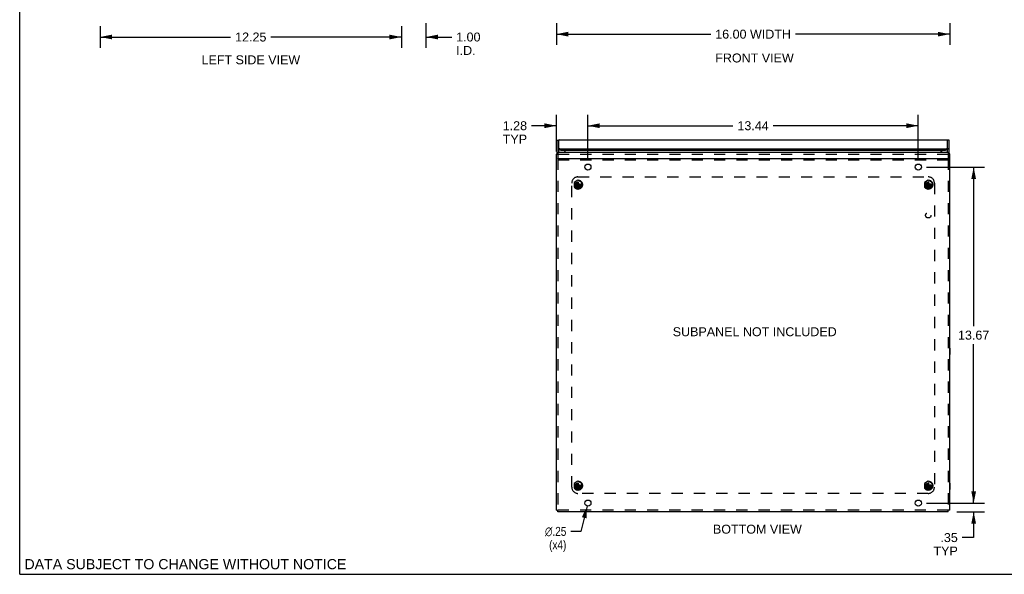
# Model space of a CAD drawing. Header units: inches. Extents: x 0 to 82.5, y 0 to 53.4.
# Tile 1 of 128: x 0 to 40, y 0 to 22.6. Entities that reach past the tile are written whole.
import ezdxf

# ---------------------------------------------------------------- set-up
doc = ezdxf.new("R2010")
doc.units = ezdxf.units.IN
doc.header["$LTSCALE"] = 4.538835
doc.header["$MEASUREMENT"] = 0
doc.linetypes.add('HIDDEN', pattern=[0.2, 0.1, -0.1])
doc.layers.get('0').update_dxf_attribs({"linetype": 'CONTINUOUS'})
for name, color, linetype in [('DEFAULT_2', 8, 'HIDDEN'), ('DIMENSIONS', 7, 'CONTINUOUS'), ('DOOR_ASSEMBLY', 7, 'CONTINUOUS'), ('SUBPANEL', 7, 'CONTINUOUS')]:
    doc.layers.add(name, color=color, linetype=linetype)
doc.styles.get("Standard").update_dxf_attribs({"font": 'arial.ttf'})
doc.styles.add('TEXTSTYLE_1', font='gdt', dxfattribs={"width": 0.8})
doc.dimstyles.new('DIMSTYLE_2', dxfattribs={"dimtxt": 0.364078, "dimasz": 0.485437, "dimexe": 0.09, "dimexo": 0.07, "dimgap": 0.0375, "dimtad": 0, "dimtih": 1, "dimtoh": 1, "dimzin": 4, "dimdsep": 46, "dimtxsty": 'Standard', "dimblk": '_FILLED', "dimblk1": '_FILLED', "dimblk2": '_FILLED', "dimcen": 0.09, "dimadec": 3, "dimazin": 1, "dimtfac": 1, "dimtdec": 3, "dimtofl": 0, "dimtmove": 0, "dimatfit": 3, "dimldrblk": '_FILLED', "dimfxl": 0, "dimtolj": 1, "dimtzin": 4, "dimarcsym": 0})
doc.dimstyles.new('DIMSTYLE_3', dxfattribs={"dimtxt": 0.364078, "dimasz": 0.485437, "dimexe": 0.09, "dimexo": 0.07, "dimgap": 0.09, "dimtad": 0, "dimtih": 1, "dimtoh": 1, "dimzin": 4, "dimdsep": 46, "dimtxsty": 'Standard', "dimblk": '_FILLED', "dimblk1": '_FILLED', "dimblk2": '_FILLED', "dimcen": 0.09, "dimadec": 3, "dimazin": 1, "dimtfac": 1, "dimtdec": 3, "dimtofl": 0, "dimtmove": 0, "dimatfit": 1, "dimldrblk": '_FILLED', "dimfxl": 0, "dimtolj": 1, "dimtzin": 4, "dimarcsym": 0})

# ---------------------------------------------------------------- blocks, each defined once
blk = doc.blocks.new('_FILLED')
at = {"color": 0, "linetype": 'ByBlock'}
blk.add_solid([(0, 0), (-1, 0.2), (-1, -0.2)], dxfattribs=at)
blk = doc.blocks.new('*D6')
at = {"layer": 'DIMENSIONS', "color": 2, "linetype": 'Continuous'}
for p, q in [((21.829, 22.421), (21.829, 21.538)), ((37.829, 22.421), (37.829, 21.538)), ((21.829, 21.975), (28.109, 21.975)), ((37.829, 21.975), (31.549, 21.975))]:
    blk.add_line(p, q, dxfattribs=at)
at = {"layer": 'DIMENSIONS', "color": 2, "linetype": 'Continuous', "xscale": 0.4854368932, "yscale": 0.4854368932, "zscale": 0.4854368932, "rotation": 180}
blk.add_blockref('_FILLED', (21.829, 21.975), dxfattribs=at)
at = {"layer": 'DIMENSIONS', "color": 2, "linetype": 'Continuous', "xscale": 0.4854368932, "yscale": 0.4854368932, "zscale": 0.4854368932}
blk.add_blockref('_FILLED', (37.829, 21.975), dxfattribs=at)
at = {"layer": 'DIMENSIONS', "color": 2, "linetype": 'Continuous', "insert": (29.829, 22.157), "char_height": 0.36408, "width": 3.07639, "attachment_point": 2, "line_spacing_factor": 0.9}
blk.add_mtext('16.00 WIDTH', dxfattribs=at)
blk = doc.blocks.new('*D7')
at = {"layer": 'DIMENSIONS', "color": 2, "linetype": 'Continuous'}
for p, q in [((21.829, 17.195), (21.829, 18.687)), ((23.11, 16.905), (23.11, 18.687)), ((21.829, 18.25), (20.818, 18.25)), ((23.11, 18.25), (24.081, 18.25))]:
    blk.add_line(p, q, dxfattribs=at)
at = {"layer": 'DIMENSIONS', "color": 2, "linetype": 'Continuous', "xscale": 0.4854368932, "yscale": 0.4854368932, "zscale": 0.4854368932}
blk.add_blockref('_FILLED', (21.829, 18.25), dxfattribs=at)
at = {"layer": 'DIMENSIONS', "color": 2, "linetype": 'Continuous', "xscale": 0.4854368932, "yscale": 0.4854368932, "zscale": 0.4854368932, "rotation": 180}
blk.add_blockref('_FILLED', (23.11, 18.25), dxfattribs=at)
at = {"layer": 'DIMENSIONS', "color": 2, "linetype": 'Continuous', "insert": (20.636, 18.432), "char_height": 0.3641, "width": 0.98937, "attachment_point": 3, "line_spacing_factor": 0.9}
blk.add_mtext('1.28\\PTYP', dxfattribs=at)
blk = doc.blocks.new('*D8')
at = {"layer": 'DIMENSIONS', "color": 2, "linetype": 'Continuous'}
for p, q in [((23.11, 16.905), (23.11, 18.687)), ((36.548, 16.905), (36.548, 18.687)), ((23.11, 18.25), (29.011, 18.25)), ((36.548, 18.25), (30.647, 18.25))]:
    blk.add_line(p, q, dxfattribs=at)
at = {"layer": 'DIMENSIONS', "color": 2, "linetype": 'Continuous', "xscale": 0.4854368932, "yscale": 0.4854368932, "zscale": 0.4854368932, "rotation": 180}
blk.add_blockref('_FILLED', (23.11, 18.25), dxfattribs=at)
at = {"layer": 'DIMENSIONS', "color": 2, "linetype": 'Continuous', "xscale": 0.4854368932, "yscale": 0.4854368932, "zscale": 0.4854368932}
blk.add_blockref('_FILLED', (36.548, 18.25), dxfattribs=at)
at = {"layer": 'DIMENSIONS', "color": 2, "linetype": 'Continuous', "insert": (29.829, 18.432), "char_height": 0.3641, "width": 1.27224, "attachment_point": 2, "line_spacing_factor": 0.9}
blk.add_mtext('13.44', dxfattribs=at)
blk = doc.blocks.new('*D9')
at = {"layer": 'DIMENSIONS', "color": 2, "linetype": 'Continuous'}
for p, q in [((36.888, 16.566), (39.237, 16.566)), ((38.8, 16.566), (38.8, 10.095)), ((38.8, 2.895), (38.8, 9.366)), ((36.888, 2.895), (39.237, 2.895))]:
    blk.add_line(p, q, dxfattribs=at)
at = {"layer": 'DIMENSIONS', "color": 2, "linetype": 'Continuous', "xscale": 0.4854368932, "yscale": 0.4854368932, "zscale": 0.4854368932}
for p, rotation in [((38.8, 16.566), 90), ((38.8, 2.895), 270)]:
    blk.add_blockref('_FILLED', p, dxfattribs=dict(at, rotation=rotation))
at = {"layer": 'DIMENSIONS', "color": 2, "linetype": 'Continuous', "insert": (38.8, 9.913), "char_height": 0.3641, "width": 1.27224, "attachment_point": 2, "line_spacing_factor": 0.9}
blk.add_mtext('13.67', dxfattribs=at)
blk = doc.blocks.new('*D10')
at = {"layer": 'DIMENSIONS', "color": 2, "linetype": 'Continuous'}
for p, q in [((38.8, 2.895), (38.8, 3.866)), ((36.888, 2.895), (39.237, 2.895)), ((38.109, 2.545), (39.237, 2.545)), ((38.8, 2.545), (38.8, 1.494)), ((38.8, 1.494), (38.337, 1.494))]:
    blk.add_line(p, q, dxfattribs=at)
at = {"layer": 'DIMENSIONS', "color": 2, "linetype": 'Continuous', "xscale": 0.4854368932, "yscale": 0.4854368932, "zscale": 0.4854368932}
for p, rotation in [((38.8, 2.895), 270), ((38.8, 2.545), 90)]:
    blk.add_blockref('_FILLED', p, dxfattribs=dict(at, rotation=rotation))
at = {"layer": 'DIMENSIONS', "color": 2, "linetype": 'Continuous', "insert": (38.155, 1.676), "char_height": 0.3641, "width": 0.98666, "attachment_point": 3, "line_spacing_factor": 0.9}
blk.add_mtext('.35\\PTYP', dxfattribs=at)
blk = doc.blocks.new('*D11')
at = {"layer": 'DIMENSIONS', "color": 2, "linetype": 'Continuous'}
for p, q in [((23.08, 2.774), (22.819, 1.747)), ((22.819, 1.747), (22.415, 1.747))]:
    blk.add_line(p, q, dxfattribs=at)
at = {"layer": 'DIMENSIONS', "color": 2, "linetype": 'Continuous', "xscale": 0.4854368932, "yscale": 0.4854368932, "zscale": 0.4854368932, "rotation": 75.74032630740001}
blk.add_blockref('_FILLED', (23.08, 2.774), dxfattribs=at)
at = {"layer": 'DIMENSIONS', "color": 2, "linetype": 'Continuous', "insert": (22.233, 1.929), "char_height": 0.36408, "width": 1.19194, "attachment_point": 3, "line_spacing_factor": 0.9, "style": 'TEXTSTYLE_1'}
blk.add_mtext('{\\fgdt;n}\\fArial;.25\\P(x4)', dxfattribs=at)
blk = doc.blocks.new('*D13')
at = {"layer": 'DIMENSIONS', "color": 2, "linetype": 'Continuous'}
for p, q in [((15.524, 22.301), (15.524, 21.422)), ((16.524, 22.421), (16.524, 21.422)), ((15.524, 21.859), (14.553, 21.859)), ((16.524, 21.859), (17.57, 21.859))]:
    blk.add_line(p, q, dxfattribs=at)
at = {"layer": 'DIMENSIONS', "color": 2, "linetype": 'Continuous', "xscale": 0.4854368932, "yscale": 0.4854368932, "zscale": 0.4854368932}
blk.add_blockref('_FILLED', (15.524, 21.859), dxfattribs=at)
at = {"layer": 'DIMENSIONS', "color": 2, "linetype": 'Continuous', "xscale": 0.4854368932, "yscale": 0.4854368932, "zscale": 0.4854368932, "rotation": 180}
blk.add_blockref('_FILLED', (16.524, 21.859), dxfattribs=at)
at = {"layer": 'DIMENSIONS', "color": 2, "linetype": 'Continuous', "insert": (17.752, 22.041), "char_height": 0.3641, "width": 0.98937, "attachment_point": 1, "line_spacing_factor": 0.9}
blk.add_mtext('1.00\\PI.D.', dxfattribs=at)
blk = doc.blocks.new('*D14')
at = {"layer": 'DIMENSIONS', "color": 2, "linetype": 'Continuous'}
for p, q in [((3.274, 22.301), (3.274, 21.422)), ((15.524, 22.301), (15.524, 21.422)), ((3.274, 21.859), (8.58, 21.859)), ((15.524, 21.859), (10.217, 21.859))]:
    blk.add_line(p, q, dxfattribs=at)
at = {"layer": 'DIMENSIONS', "color": 2, "linetype": 'Continuous', "xscale": 0.4854368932, "yscale": 0.4854368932, "zscale": 0.4854368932, "rotation": 180}
blk.add_blockref('_FILLED', (3.274, 21.859), dxfattribs=at)
at = {"layer": 'DIMENSIONS', "color": 2, "linetype": 'Continuous', "xscale": 0.4854368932, "yscale": 0.4854368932, "zscale": 0.4854368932}
blk.add_blockref('_FILLED', (15.524, 21.859), dxfattribs=at)
at = {"layer": 'DIMENSIONS', "color": 2, "linetype": 'Continuous', "insert": (9.399, 22.041), "char_height": 0.3641, "width": 1.27224, "attachment_point": 2, "line_spacing_factor": 0.9}
blk.add_mtext('12.25', dxfattribs=at)

msp = doc.modelspace()

# ---------------------------------------------------------------- linework, layer by layer
at = {"color": 7, "linetype": 'Continuous'}
for p, q in [((0, 0), (0, 53.398)), ((21.829, 17.096), (21.889, 17.096)), ((21.889, 17.112), (21.872, 17.122)), ((22.235, 17.17), (22.235, 17.163)), ((37.786, 17.122), (37.769, 17.112)), ((37.829, 17.096), (37.769, 17.096)), ((37.833, 9.202), (37.829, 9.202)), ((37.833, 8.946), (37.829, 8.946)), ((37.833, 9.202), (37.833, 8.946)), ((37.833, 3.705), (37.829, 3.705)), ((37.833, 3.705), (37.833, 3.449)), ((37.833, 3.449), (37.829, 3.449)), ((21.829, 2.604), (21.889, 2.604)), ((21.889, 2.545), (21.889, 2.604)), ((37.829, 2.604), (37.769, 2.604)), ((37.769, 2.545), (37.769, 2.604)), ((0, 0), (82.524, 0))]:
    msp.add_line(p, q, dxfattribs=at)
at = {"color": 3, "linetype": 'Continuous'}
for p, q in [((22.178, 17.257), (22.177, 17.233)), ((37.505, 17.163), (37.505, 17.259)), ((21.829, 2.604), (21.829, 17.096)), ((21.872, 17.122), (21.889, 17.114)), ((21.889, 16.916), (21.889, 16.924)), ((21.889, 16.916), (37.769, 16.916)), ((37.756, 17.163), (21.902, 17.163)), ((22.194, 17.163), (22.179, 17.22)), ((37.464, 17.163), (37.48, 17.22)), ((37.786, 17.122), (37.769, 17.114)), ((37.769, 16.916), (37.769, 16.924)), ((37.829, 2.604), (37.829, 17.096)), ((37.769, 2.545), (21.889, 2.545))]:
    msp.add_line(p, q, dxfattribs=at)
for points in [[(22.179, 17.22), (22.179, 17.22), (22.179, 17.22), (22.179, 17.22), (22.179, 17.221), (22.179, 17.221), (22.178, 17.221), (22.178, 17.221), (22.178, 17.222), (22.178, 17.222), (22.178, 17.222), (22.178, 17.222), (22.178, 17.223), (22.178, 17.223), (22.178, 17.223), (22.178, 17.224), (22.178, 17.224), (22.178, 17.224), (22.178, 17.225), (22.178, 17.225), (22.178, 17.225), (22.178, 17.226), (22.178, 17.226), (22.178, 17.226), (22.178, 17.227), (22.178, 17.227), (22.178, 17.227), (22.178, 17.228), (22.178, 17.228), (22.178, 17.228), (22.177, 17.229), (22.177, 17.229), (22.177, 17.229), (22.177, 17.23), (22.177, 17.23), (22.177, 17.23), (22.177, 17.231), (22.177, 17.231), (22.177, 17.231), (22.177, 17.232), (22.177, 17.232), (22.177, 17.232), (22.177, 17.233), (22.177, 17.233), (22.177, 17.233), (22.177, 17.233)], [(22.178, 17.257), (22.178, 17.257), (22.178, 17.258), (22.178, 17.258), (22.178, 17.259), (22.178, 17.259), (22.178, 17.259)], [(37.48, 17.259), (37.48, 17.259), (37.48, 17.259), (37.48, 17.258), (37.48, 17.258), (37.48, 17.257), (37.48, 17.257)], [(37.48, 17.257), (37.481, 17.233), (37.481, 17.233), (37.481, 17.233), (37.481, 17.233), (37.481, 17.232), (37.481, 17.232), (37.481, 17.232), (37.481, 17.231), (37.481, 17.231), (37.481, 17.231), (37.481, 17.23), (37.481, 17.23), (37.481, 17.23), (37.481, 17.229), (37.481, 17.229), (37.481, 17.229), (37.481, 17.228), (37.481, 17.228), (37.481, 17.228), (37.481, 17.227), (37.481, 17.227), (37.481, 17.227), (37.481, 17.226), (37.481, 17.226), (37.481, 17.226), (37.481, 17.225), (37.481, 17.225), (37.481, 17.225), (37.48, 17.224), (37.48, 17.224), (37.48, 17.224), (37.48, 17.223), (37.48, 17.223), (37.48, 17.223), (37.48, 17.222), (37.48, 17.222), (37.48, 17.222), (37.48, 17.222), (37.48, 17.221), (37.48, 17.221), (37.48, 17.221), (37.48, 17.221), (37.48, 17.22), (37.48, 17.22), (37.48, 17.22), (37.48, 17.22)], [(21.872, 17.122), (21.87, 17.122), (21.869, 17.121), (21.867, 17.121), (21.866, 17.121), (21.864, 17.12), (21.863, 17.12), (21.861, 17.12), (21.86, 17.119), (21.858, 17.119), (21.857, 17.118), (21.855, 17.118), (21.854, 17.118), (21.853, 17.117), (21.851, 17.117), (21.85, 17.116), (21.849, 17.116), (21.848, 17.115), (21.847, 17.115), (21.845, 17.114), (21.844, 17.113), (21.843, 17.113), (21.842, 17.112), (21.841, 17.112), (21.84, 17.111), (21.84, 17.111), (21.839, 17.11), (21.838, 17.109), (21.837, 17.109), (21.836, 17.108), (21.836, 17.108), (21.835, 17.107), (21.834, 17.106), (21.834, 17.106), (21.833, 17.105), (21.833, 17.104), (21.832, 17.104), (21.832, 17.103), (21.831, 17.102), (21.831, 17.102), (21.83, 17.101), (21.83, 17.1), (21.83, 17.1), (21.83, 17.099), (21.83, 17.098), (21.829, 17.098), (21.829, 17.097), (21.829, 17.096), (21.829, 17.096)], [(21.889, 17.147), (21.89, 17.148), (21.89, 17.149), (21.891, 17.15), (21.891, 17.151), (21.891, 17.152), (21.892, 17.153), (21.892, 17.153), (21.893, 17.154), (21.893, 17.155), (21.894, 17.156), (21.894, 17.157), (21.895, 17.157), (21.895, 17.158), (21.895, 17.158), (21.896, 17.159), (21.896, 17.16), (21.897, 17.16), (21.897, 17.16), (21.898, 17.161), (21.898, 17.161), (21.899, 17.162), (21.899, 17.162), (21.899, 17.162), (21.9, 17.162), (21.9, 17.162), (21.901, 17.163), (21.901, 17.163), (21.902, 17.163), (21.902, 17.163)], [(37.769, 17.147), (37.769, 17.148), (37.768, 17.149), (37.768, 17.15), (37.767, 17.151), (37.767, 17.152), (37.767, 17.153), (37.766, 17.153), (37.766, 17.154), (37.765, 17.155), (37.765, 17.156), (37.764, 17.157), (37.764, 17.157), (37.763, 17.158), (37.763, 17.158), (37.762, 17.159), (37.762, 17.16), (37.762, 17.16), (37.761, 17.16), (37.761, 17.161), (37.76, 17.161), (37.76, 17.162), (37.759, 17.162), (37.759, 17.162), (37.758, 17.162), (37.758, 17.162), (37.758, 17.163), (37.757, 17.163), (37.757, 17.163), (37.756, 17.163)], [(37.829, 17.096), (37.829, 17.096), (37.829, 17.097), (37.829, 17.098), (37.829, 17.098), (37.829, 17.099), (37.828, 17.1), (37.828, 17.1), (37.828, 17.101), (37.828, 17.102), (37.827, 17.102), (37.827, 17.103), (37.826, 17.104), (37.826, 17.104), (37.825, 17.105), (37.825, 17.106), (37.824, 17.106), (37.824, 17.107), (37.823, 17.108), (37.822, 17.108), (37.821, 17.109), (37.821, 17.109), (37.82, 17.11), (37.819, 17.111), (37.818, 17.111), (37.817, 17.112), (37.816, 17.112), (37.815, 17.113), (37.814, 17.113), (37.813, 17.114), (37.812, 17.115), (37.811, 17.115), (37.809, 17.116), (37.808, 17.116), (37.807, 17.117), (37.806, 17.117), (37.804, 17.118), (37.803, 17.118), (37.802, 17.118), (37.8, 17.119), (37.799, 17.119), (37.797, 17.12), (37.796, 17.12), (37.794, 17.12), (37.793, 17.121), (37.791, 17.121), (37.79, 17.121), (37.788, 17.122), (37.786, 17.122)]]:
    msp.add_lwpolyline(points, dxfattribs=at)
for centre in [(23.11, 16.566), (36.548, 16.566), (23.11, 2.895), (36.548, 2.895)]:
    msp.add_circle(centre, 0.125, dxfattribs=at)
at = {"layer": 'DEFAULT_2', "color": 8, "linetype": 'HIDDEN'}
for p, q in [((21.889, 17.147), (21.889, 16.924)), ((21.889, 17.095), (37.769, 17.095)), ((21.889, 16.916), (21.889, 2.604)), ((21.889, 16.856), (37.769, 16.856)), ((37.769, 17.147), (37.769, 16.924)), ((37.769, 16.916), (37.769, 2.604)), ((22.704, 16.036), (22.548, 15.946)), ((22.86, 15.946), (22.704, 16.036)), ((36.954, 16.036), (36.798, 15.946)), ((37.11, 15.946), (36.954, 16.036)), ((22.548, 15.946), (22.548, 15.765)), ((22.548, 15.765), (22.704, 15.675)), ((22.704, 15.675), (22.86, 15.765)), ((22.86, 15.765), (22.86, 15.946)), ((36.798, 15.946), (36.798, 15.765)), ((36.798, 15.765), (36.954, 15.675)), ((36.954, 15.675), (37.11, 15.765)), ((37.11, 15.765), (37.11, 15.946)), ((22.704, 3.786), (22.548, 3.696)), ((22.548, 3.696), (22.548, 3.515)), ((22.86, 3.696), (22.704, 3.786)), ((22.86, 3.515), (22.86, 3.696)), ((36.954, 3.786), (36.798, 3.696)), ((36.798, 3.696), (36.798, 3.515)), ((37.11, 3.696), (36.954, 3.786)), ((37.11, 3.515), (37.11, 3.696)), ((22.548, 3.515), (22.704, 3.425)), ((22.704, 3.425), (22.86, 3.515)), ((36.798, 3.515), (36.954, 3.425)), ((36.954, 3.425), (37.11, 3.515)), ((37.769, 2.605), (21.889, 2.605))]:
    msp.add_line(p, q, dxfattribs=at)
for centre, radius in [((22.704, 15.855), 0.14), ((22.704, 15.855), 0.105), ((22.704, 15.855), 0.095), ((36.954, 15.855), 0.14), ((36.954, 15.855), 0.105), ((36.954, 15.855), 0.095), ((22.704, 3.605), 0.14), ((22.704, 3.605), 0.105), ((22.704, 3.605), 0.095), ((36.954, 3.605), 0.14), ((36.954, 3.605), 0.105), ((36.954, 3.605), 0.095)]:
    msp.add_circle(centre, radius, dxfattribs=at)
at = {"layer": 'DOOR_ASSEMBLY', "color": 3, "linetype": 'Continuous'}
for p, q in [((21.859, 17.119), (21.859, 17.66)), ((21.924, 17.341), (21.924, 17.667)), ((21.937, 17.675), (37.722, 17.675)), ((37.734, 17.341), (37.734, 17.667)), ((37.799, 17.119), (37.799, 17.66)), ((22.009, 17.311), (37.649, 17.311))]:
    msp.add_line(p, q, dxfattribs=at)
at = {"layer": 'DOOR_ASSEMBLY', "color": 7, "linetype": 'Continuous'}
for p, q in [((21.859, 17.66), (21.919, 17.66)), ((37.799, 17.66), (37.739, 17.66)), ((21.919, 17.356), (21.919, 17.163)), ((21.924, 17.341), (21.924, 17.289)), ((22.009, 17.259), (37.649, 17.259)), ((37.734, 17.341), (37.734, 17.289)), ((37.739, 17.163), (37.739, 17.356))]:
    msp.add_line(p, q, dxfattribs=at)
at = {"layer": 'DOOR_ASSEMBLY', "color": 8, "linetype": 'HIDDEN'}
for p, q in [((21.919, 17.66), (21.919, 17.356)), ((37.739, 17.356), (37.739, 17.66))]:
    msp.add_line(p, q, dxfattribs=at)
at = {"layer": 'DOOR_ASSEMBLY', "color": 7, "linetype": 'Continuous'}
for points in [[(21.924, 17.644), (21.924, 17.644), (21.923, 17.645), (21.923, 17.646), (21.922, 17.647), (21.922, 17.648), (21.922, 17.649), (21.921, 17.65), (21.921, 17.651), (21.921, 17.651), (21.92, 17.652), (21.92, 17.653), (21.92, 17.654), (21.92, 17.655), (21.92, 17.656), (21.919, 17.657), (21.919, 17.657), (21.919, 17.658), (21.919, 17.659), (21.919, 17.66)], [(37.739, 17.66), (37.739, 17.659), (37.739, 17.658), (37.739, 17.657), (37.739, 17.657), (37.739, 17.656), (37.739, 17.655), (37.738, 17.654), (37.738, 17.653), (37.738, 17.652), (37.738, 17.651), (37.737, 17.651), (37.737, 17.65), (37.737, 17.649), (37.736, 17.648), (37.736, 17.647), (37.735, 17.646), (37.735, 17.645), (37.734, 17.644), (37.734, 17.644)], [(22.009, 17.259), (22.007, 17.259), (22.005, 17.259), (22.003, 17.259), (22.001, 17.259), (21.999, 17.259), (21.997, 17.259), (21.995, 17.26), (21.993, 17.26), (21.991, 17.26), (21.989, 17.26), (21.987, 17.26), (21.985, 17.261), (21.983, 17.261), (21.981, 17.261), (21.979, 17.262), (21.977, 17.262), (21.975, 17.262), (21.973, 17.263), (21.971, 17.263), (21.969, 17.264), (21.968, 17.264), (21.966, 17.265), (21.964, 17.265), (21.962, 17.266), (21.96, 17.266), (21.959, 17.267), (21.957, 17.267), (21.955, 17.268), (21.954, 17.269), (21.952, 17.269), (21.951, 17.27), (21.949, 17.271), (21.948, 17.271), (21.946, 17.272), (21.945, 17.273), (21.943, 17.273), (21.942, 17.274), (21.94, 17.275), (21.939, 17.276), (21.938, 17.277), (21.937, 17.277), (21.935, 17.278), (21.934, 17.279), (21.933, 17.28), (21.932, 17.281), (21.931, 17.282), (21.93, 17.283), (21.929, 17.284), (21.928, 17.284), (21.927, 17.285), (21.926, 17.286), (21.926, 17.287), (21.925, 17.288), (21.924, 17.289)], [(37.734, 17.289), (37.733, 17.288), (37.733, 17.287), (37.732, 17.286), (37.731, 17.285), (37.73, 17.284), (37.729, 17.284), (37.728, 17.283), (37.727, 17.282), (37.726, 17.281), (37.725, 17.28), (37.724, 17.279), (37.723, 17.278), (37.722, 17.277), (37.721, 17.277), (37.719, 17.276), (37.718, 17.275), (37.717, 17.274), (37.715, 17.273), (37.714, 17.273), (37.712, 17.272), (37.711, 17.271), (37.709, 17.271), (37.708, 17.27), (37.706, 17.269), (37.705, 17.269), (37.703, 17.268), (37.701, 17.267), (37.7, 17.267), (37.698, 17.266), (37.696, 17.266), (37.694, 17.265), (37.693, 17.265), (37.691, 17.264), (37.689, 17.264), (37.687, 17.263), (37.685, 17.263), (37.683, 17.262), (37.681, 17.262), (37.679, 17.262), (37.678, 17.261), (37.676, 17.261), (37.674, 17.261), (37.672, 17.26), (37.67, 17.26), (37.668, 17.26), (37.666, 17.26), (37.664, 17.26), (37.662, 17.259), (37.659, 17.259), (37.657, 17.259), (37.655, 17.259), (37.653, 17.259), (37.651, 17.259), (37.649, 17.259)]]:
    msp.add_lwpolyline(points, dxfattribs=at)
at = {"layer": 'DOOR_ASSEMBLY', "color": 3, "linetype": 'Continuous'}
for points in [[(21.937, 17.675), (21.936, 17.675), (21.935, 17.675), (21.934, 17.675), (21.934, 17.675), (21.933, 17.674), (21.932, 17.674), (21.932, 17.674), (21.931, 17.673), (21.93, 17.673), (21.929, 17.672), (21.929, 17.672), (21.928, 17.671), (21.927, 17.67), (21.926, 17.67), (21.926, 17.669), (21.925, 17.668), (21.924, 17.667)], [(37.722, 17.675), (37.722, 17.675), (37.723, 17.675), (37.724, 17.675), (37.725, 17.675), (37.725, 17.674), (37.726, 17.674), (37.727, 17.674), (37.728, 17.673), (37.728, 17.673), (37.729, 17.672), (37.73, 17.672), (37.731, 17.671), (37.731, 17.67), (37.732, 17.67), (37.733, 17.669), (37.733, 17.668), (37.734, 17.667)], [(21.924, 17.341), (21.925, 17.34), (21.926, 17.339), (21.926, 17.338), (21.927, 17.337), (21.928, 17.336), (21.929, 17.335), (21.93, 17.335), (21.931, 17.334), (21.932, 17.333), (21.933, 17.332), (21.934, 17.331), (21.935, 17.33), (21.937, 17.329), (21.938, 17.329), (21.939, 17.328), (21.94, 17.327), (21.942, 17.326), (21.943, 17.325), (21.945, 17.325), (21.946, 17.324), (21.948, 17.323), (21.949, 17.322), (21.951, 17.322), (21.952, 17.321), (21.954, 17.321), (21.955, 17.32), (21.957, 17.319), (21.959, 17.319), (21.96, 17.318), (21.962, 17.318), (21.964, 17.317), (21.966, 17.317), (21.968, 17.316), (21.969, 17.316), (21.971, 17.315), (21.973, 17.315), (21.975, 17.314), (21.977, 17.314), (21.979, 17.314), (21.981, 17.313), (21.983, 17.313), (21.985, 17.313), (21.987, 17.312), (21.989, 17.312), (21.991, 17.312), (21.993, 17.312), (21.995, 17.312), (21.997, 17.311), (21.999, 17.311), (22.001, 17.311), (22.003, 17.311), (22.005, 17.311), (22.007, 17.311), (22.009, 17.311)], [(37.649, 17.311), (37.651, 17.311), (37.653, 17.311), (37.655, 17.311), (37.657, 17.311), (37.659, 17.311), (37.662, 17.311), (37.664, 17.312), (37.666, 17.312), (37.668, 17.312), (37.67, 17.312), (37.672, 17.312), (37.674, 17.313), (37.676, 17.313), (37.678, 17.313), (37.679, 17.314), (37.681, 17.314), (37.683, 17.314), (37.685, 17.315), (37.687, 17.315), (37.689, 17.316), (37.691, 17.316), (37.693, 17.317), (37.694, 17.317), (37.696, 17.318), (37.698, 17.318), (37.7, 17.319), (37.701, 17.319), (37.703, 17.32), (37.705, 17.321), (37.706, 17.321), (37.708, 17.322), (37.709, 17.322), (37.711, 17.323), (37.712, 17.324), (37.714, 17.325), (37.715, 17.325), (37.717, 17.326), (37.718, 17.327), (37.719, 17.328), (37.721, 17.329), (37.722, 17.329), (37.723, 17.33), (37.724, 17.331), (37.725, 17.332), (37.726, 17.333), (37.727, 17.334), (37.728, 17.335), (37.729, 17.335), (37.73, 17.336), (37.731, 17.337), (37.732, 17.338), (37.733, 17.339), (37.733, 17.34), (37.734, 17.341)]]:
    msp.add_lwpolyline(points, dxfattribs=at)
at = {"layer": 'SUBPANEL', "color": 8, "linetype": 'HIDDEN'}
for p, q in [((22.704, 16.168), (36.954, 16.168)), ((22.454, 3.543), (22.454, 15.918)), ((22.605, 15.871), (22.803, 15.84)), ((22.606, 15.871), (22.605, 15.871)), ((22.605, 15.84), (22.803, 15.871)), ((22.605, 15.84), (22.606, 15.84)), ((22.636, 15.871), (22.606, 15.871)), ((22.606, 15.84), (22.636, 15.84)), ((22.669, 15.89), (22.636, 15.871)), ((22.636, 15.871), (22.773, 15.84)), ((22.636, 15.84), (22.773, 15.871)), ((22.636, 15.84), (22.669, 15.821)), ((22.689, 15.924), (22.669, 15.89)), ((22.669, 15.821), (22.739, 15.89)), ((22.739, 15.821), (22.669, 15.89)), ((22.669, 15.821), (22.689, 15.787)), ((22.689, 15.955), (22.689, 15.954)), ((22.689, 15.756), (22.72, 15.955)), ((22.72, 15.756), (22.689, 15.955)), ((22.689, 15.954), (22.689, 15.924)), ((22.689, 15.787), (22.72, 15.924)), ((22.72, 15.787), (22.689, 15.924)), ((22.689, 15.787), (22.689, 15.757)), ((22.689, 15.757), (22.689, 15.756)), ((22.704, 15.855), (22.704, 15.929)), ((22.704, 15.855), (22.798, 15.855)), ((22.72, 15.954), (22.72, 15.955)), ((22.72, 15.924), (22.72, 15.954)), ((22.739, 15.89), (22.72, 15.924)), ((22.72, 15.787), (22.739, 15.821)), ((22.72, 15.757), (22.72, 15.787)), ((22.72, 15.756), (22.72, 15.757)), ((22.773, 15.871), (22.739, 15.89)), ((22.739, 15.821), (22.773, 15.84)), ((22.802, 15.871), (22.773, 15.871)), ((22.773, 15.84), (22.802, 15.84)), ((22.803, 15.871), (22.802, 15.871)), ((22.802, 15.84), (22.803, 15.84)), ((36.855, 15.84), (37.053, 15.871)), ((36.856, 15.871), (36.855, 15.871)), ((36.855, 15.871), (37.053, 15.84)), ((36.855, 15.84), (36.856, 15.84)), ((36.886, 15.871), (36.856, 15.871)), ((36.856, 15.84), (36.886, 15.84)), ((36.919, 15.89), (36.886, 15.871)), ((36.886, 15.84), (37.023, 15.871)), ((36.886, 15.871), (37.023, 15.84)), ((36.886, 15.84), (36.919, 15.821)), ((36.939, 15.924), (36.919, 15.89)), ((36.919, 15.821), (36.989, 15.89)), ((36.919, 15.89), (36.989, 15.821)), ((36.919, 15.821), (36.939, 15.787)), ((36.939, 15.756), (36.97, 15.955)), ((36.939, 15.955), (36.939, 15.954)), ((36.97, 15.756), (36.939, 15.955)), ((36.939, 15.954), (36.939, 15.924)), ((36.939, 15.787), (36.97, 15.924)), ((36.97, 15.787), (36.939, 15.924)), ((36.939, 15.787), (36.939, 15.757)), ((36.939, 15.757), (36.939, 15.756)), ((36.954, 15.855), (36.954, 15.929)), ((36.954, 15.855), (37.048, 15.855)), ((36.97, 15.954), (36.97, 15.955)), ((36.97, 15.924), (36.97, 15.954)), ((36.989, 15.89), (36.97, 15.924)), ((36.97, 15.787), (36.989, 15.821)), ((36.97, 15.757), (36.97, 15.787)), ((36.97, 15.756), (36.97, 15.757)), ((37.023, 15.871), (36.989, 15.89)), ((36.989, 15.821), (37.023, 15.84)), ((37.052, 15.871), (37.023, 15.871)), ((37.023, 15.84), (37.052, 15.84)), ((37.053, 15.871), (37.052, 15.871)), ((37.052, 15.84), (37.053, 15.84)), ((37.204, 15.918), (37.204, 3.543)), ((22.605, 3.621), (22.803, 3.59)), ((22.606, 3.621), (22.605, 3.621)), ((22.605, 3.59), (22.803, 3.621)), ((22.636, 3.621), (22.606, 3.621)), ((22.669, 3.64), (22.636, 3.621)), ((22.636, 3.621), (22.773, 3.59)), ((22.636, 3.59), (22.773, 3.621)), ((22.689, 3.674), (22.669, 3.64)), ((22.669, 3.64), (22.739, 3.571)), ((22.669, 3.571), (22.739, 3.64)), ((22.72, 3.506), (22.689, 3.705)), ((22.689, 3.705), (22.689, 3.704)), ((22.689, 3.506), (22.72, 3.705)), ((22.689, 3.704), (22.689, 3.674)), ((22.72, 3.537), (22.689, 3.674)), ((22.689, 3.537), (22.72, 3.674)), ((22.704, 3.605), (22.704, 3.679)), ((22.704, 3.605), (22.798, 3.605)), ((22.72, 3.704), (22.72, 3.705)), ((22.72, 3.674), (22.72, 3.704)), ((22.739, 3.64), (22.72, 3.674)), ((22.773, 3.621), (22.739, 3.64)), ((22.802, 3.621), (22.773, 3.621)), ((22.803, 3.621), (22.802, 3.621)), ((36.855, 3.59), (37.053, 3.621)), ((36.856, 3.621), (36.855, 3.621)), ((36.855, 3.621), (37.053, 3.59)), ((36.886, 3.621), (36.856, 3.621)), ((36.919, 3.64), (36.886, 3.621)), ((36.886, 3.59), (37.023, 3.621)), ((36.886, 3.621), (37.023, 3.59)), ((36.939, 3.674), (36.919, 3.64)), ((36.919, 3.64), (36.989, 3.571)), ((36.919, 3.571), (36.989, 3.64)), ((36.97, 3.506), (36.939, 3.705)), ((36.939, 3.705), (36.939, 3.704)), ((36.939, 3.506), (36.97, 3.705)), ((36.939, 3.704), (36.939, 3.674)), ((36.97, 3.537), (36.939, 3.674)), ((36.939, 3.537), (36.97, 3.674)), ((36.954, 3.605), (36.954, 3.679)), ((36.954, 3.605), (37.048, 3.605)), ((36.97, 3.704), (36.97, 3.705)), ((36.97, 3.674), (36.97, 3.704)), ((36.989, 3.64), (36.97, 3.674)), ((37.023, 3.621), (36.989, 3.64)), ((37.052, 3.621), (37.023, 3.621)), ((37.053, 3.621), (37.052, 3.621)), ((22.605, 3.59), (22.606, 3.59)), ((22.606, 3.59), (22.636, 3.59)), ((22.636, 3.59), (22.669, 3.571)), ((22.669, 3.571), (22.689, 3.537)), ((22.689, 3.537), (22.689, 3.507)), ((22.689, 3.507), (22.689, 3.506)), ((36.954, 3.293), (22.704, 3.293)), ((22.72, 3.537), (22.739, 3.571)), ((22.72, 3.507), (22.72, 3.537)), ((22.72, 3.506), (22.72, 3.507)), ((22.739, 3.571), (22.773, 3.59)), ((22.773, 3.59), (22.802, 3.59)), ((22.802, 3.59), (22.803, 3.59)), ((36.855, 3.59), (36.856, 3.59)), ((36.856, 3.59), (36.886, 3.59)), ((36.886, 3.59), (36.919, 3.571)), ((36.919, 3.571), (36.939, 3.537)), ((36.939, 3.537), (36.939, 3.507)), ((36.939, 3.507), (36.939, 3.506)), ((36.97, 3.537), (36.989, 3.571)), ((36.97, 3.507), (36.97, 3.537)), ((36.97, 3.506), (36.97, 3.507)), ((36.989, 3.571), (37.023, 3.59)), ((37.023, 3.59), (37.052, 3.59)), ((37.052, 3.59), (37.053, 3.59))]:
    msp.add_line(p, q, dxfattribs=at)
for points in [[(22.605, 15.871), (22.605, 15.866), (22.605, 15.861), (22.605, 15.855), (22.605, 15.85), (22.605, 15.845), (22.605, 15.84)], [(22.704, 15.955), (22.702, 15.955), (22.699, 15.955), (22.696, 15.955), (22.694, 15.955), (22.691, 15.955), (22.689, 15.955)], [(22.689, 15.756), (22.691, 15.756), (22.694, 15.756), (22.696, 15.756), (22.699, 15.756), (22.702, 15.756), (22.704, 15.756)], [(22.72, 15.955), (22.717, 15.955), (22.715, 15.955), (22.712, 15.955), (22.709, 15.955), (22.707, 15.955), (22.704, 15.955)], [(22.707, 15.94), (22.707, 15.938), (22.706, 15.935), (22.705, 15.932), (22.704, 15.929)], [(22.704, 15.756), (22.707, 15.756), (22.709, 15.756), (22.712, 15.756), (22.715, 15.756), (22.717, 15.756), (22.72, 15.756)], [(22.707, 15.94), (22.711, 15.941), (22.716, 15.942), (22.72, 15.942), (22.725, 15.943), (22.73, 15.942), (22.736, 15.942), (22.741, 15.941), (22.746, 15.94)], [(22.803, 15.84), (22.804, 15.845), (22.804, 15.85), (22.804, 15.855), (22.804, 15.861), (22.804, 15.866), (22.803, 15.871)], [(36.855, 15.871), (36.855, 15.866), (36.855, 15.861), (36.855, 15.855), (36.855, 15.85), (36.855, 15.845), (36.855, 15.84)], [(36.954, 15.955), (36.952, 15.955), (36.949, 15.955), (36.946, 15.955), (36.944, 15.955), (36.941, 15.955), (36.939, 15.955)], [(36.939, 15.756), (36.941, 15.756), (36.944, 15.756), (36.946, 15.756), (36.949, 15.756), (36.952, 15.756), (36.954, 15.756)], [(36.97, 15.955), (36.967, 15.955), (36.965, 15.955), (36.962, 15.955), (36.959, 15.955), (36.957, 15.955), (36.954, 15.955)], [(36.957, 15.94), (36.957, 15.938), (36.956, 15.935), (36.955, 15.932), (36.954, 15.929)], [(36.954, 15.756), (36.957, 15.756), (36.959, 15.756), (36.962, 15.756), (36.965, 15.756), (36.967, 15.756), (36.97, 15.756)], [(36.957, 15.94), (36.961, 15.941), (36.966, 15.942), (36.97, 15.942), (36.975, 15.943), (36.98, 15.942), (36.986, 15.942), (36.991, 15.941), (36.996, 15.94)], [(37.053, 15.84), (37.054, 15.845), (37.054, 15.85), (37.054, 15.855), (37.054, 15.861), (37.054, 15.866), (37.053, 15.871)], [(22.605, 3.621), (22.605, 3.616), (22.605, 3.611), (22.605, 3.605), (22.605, 3.6), (22.605, 3.595), (22.605, 3.59)], [(22.704, 3.705), (22.702, 3.705), (22.699, 3.705), (22.696, 3.705), (22.694, 3.705), (22.691, 3.705), (22.689, 3.705)], [(22.72, 3.705), (22.717, 3.705), (22.715, 3.705), (22.712, 3.705), (22.709, 3.705), (22.707, 3.705), (22.704, 3.705)], [(22.707, 3.69), (22.707, 3.688), (22.706, 3.685), (22.705, 3.682), (22.704, 3.679)], [(22.707, 3.69), (22.711, 3.691), (22.716, 3.692), (22.72, 3.692), (22.725, 3.693), (22.73, 3.692), (22.736, 3.692), (22.741, 3.691), (22.746, 3.69)], [(22.803, 3.59), (22.804, 3.595), (22.804, 3.6), (22.804, 3.605), (22.804, 3.611), (22.804, 3.616), (22.803, 3.621)], [(36.855, 3.621), (36.855, 3.616), (36.855, 3.611), (36.855, 3.605), (36.855, 3.6), (36.855, 3.595), (36.855, 3.59)], [(36.954, 3.705), (36.952, 3.705), (36.949, 3.705), (36.946, 3.705), (36.944, 3.705), (36.941, 3.705), (36.939, 3.705)], [(36.97, 3.705), (36.967, 3.705), (36.965, 3.705), (36.962, 3.705), (36.959, 3.705), (36.957, 3.705), (36.954, 3.705)], [(36.957, 3.69), (36.957, 3.688), (36.956, 3.685), (36.955, 3.682), (36.954, 3.679)], [(36.957, 3.69), (36.961, 3.691), (36.966, 3.692), (36.97, 3.692), (36.975, 3.693), (36.98, 3.692), (36.986, 3.692), (36.991, 3.691), (36.996, 3.69)], [(37.053, 3.59), (37.054, 3.595), (37.054, 3.6), (37.054, 3.605), (37.054, 3.611), (37.054, 3.616), (37.053, 3.621)], [(22.689, 3.506), (22.691, 3.506), (22.694, 3.506), (22.696, 3.506), (22.699, 3.506), (22.702, 3.506), (22.704, 3.506)], [(22.704, 3.506), (22.707, 3.506), (22.709, 3.506), (22.712, 3.506), (22.715, 3.506), (22.717, 3.506), (22.72, 3.506)], [(36.939, 3.506), (36.941, 3.506), (36.944, 3.506), (36.946, 3.506), (36.949, 3.506), (36.952, 3.506), (36.954, 3.506)], [(36.954, 3.506), (36.957, 3.506), (36.959, 3.506), (36.962, 3.506), (36.965, 3.506), (36.967, 3.506), (36.97, 3.506)]]:
    msp.add_lwpolyline(points, dxfattribs=at)
for centre, radius in [((22.704, 15.855), 0.186), ((22.704, 15.855), 0.18), ((36.954, 15.855), 0.186), ((36.954, 15.855), 0.18), ((22.704, 15.855), 0.125), ((22.704, 15.855), 0.122), ((22.704, 15.855), 0.094), ((36.954, 15.855), 0.125), ((36.954, 15.855), 0.122), ((36.954, 15.855), 0.094), ((36.954, 14.605), 0.109), ((22.704, 3.605), 0.186), ((22.704, 3.605), 0.18), ((22.704, 3.605), 0.125), ((22.704, 3.605), 0.122), ((22.704, 3.605), 0.094), ((36.954, 3.605), 0.186), ((36.954, 3.605), 0.18), ((36.954, 3.605), 0.125), ((36.954, 3.605), 0.122), ((36.954, 3.605), 0.094)]:
    msp.add_circle(centre, radius, dxfattribs=at)
for centre, radius, start, end in [((22.704, 15.918), 0.25, 90, 180), ((36.954, 15.918), 0.25, 0, 90), ((22.704, 15.855), 0.085, 87.8382, 360), ((22.704, 15.855), 0.074, 90, 360), ((36.954, 15.855), 0.085, 87.8382, 360), ((36.954, 15.855), 0.074, 90, 360), ((22.704, 3.605), 0.085, 87.8382, 360), ((22.704, 3.605), 0.074, 90, 360), ((36.954, 3.605), 0.085, 87.8382, 360), ((36.954, 3.605), 0.074, 90, 360), ((22.704, 3.543), 0.25, 180, 270), ((36.954, 3.543), 0.25, 270, 360)]:
    msp.add_arc(centre, radius, start, end, dxfattribs=at)

# ---------------------------------------------------------------- texts
at = {"layer": 'DIMENSIONS', "color": 2, "linetype": 'Continuous', "attachment_point": 2, "line_spacing_factor": 0.9}
for s, insert, char_height, width in [('LEFT SIDE VIEW', (9.402, 21.113), 0.36408, 4.0035), ('FRONT VIEW', (29.887, 21.188), 0.3641, 3.18602), ('SUBPANEL NOT INCLUDED', (29.895, 10.051), 0.36408, 6.65761), ('BOTTOM VIEW', (30.004, 2.018), 0.36408, 3.60829), ('DATA SUBJECT TO CHANGE WITHOUT NOTICE', (6.741, 0.62), 0.41262, 13.07197)]:
    msp.add_mtext(s, dxfattribs=dict(at, insert=insert, char_height=char_height, width=width))

# ---------------------------------------------------------------- dimensions: what is measured, and where the dimension line sits
at = {"layer": 'DIMENSIONS', "color": 2, "linetype": 'Continuous'}
for base, p1, p2, angle, text, picture, middle in [((15.524, 21.859), (16.524, 22.491), (15.524, 22.371), 180, '<>\\PI.D.', '*D13', (18.246, 21.586)), ((38.8, 2.895), (38.039, 2.545), (36.818, 2.895), 90, '<>\\PTYP', '*D10', (37.662, 1.221))]:
    dim = msp.add_linear_dim(base=base, p1=p1, p2=p2, angle=angle, text=text, dimstyle='DIMSTYLE_2', dxfattribs=at)
    dim.commit()
    dim.dimension.update_dxf_attribs({"geometry": picture, "text_midpoint": middle, "dimtype": 160})
for base, p1, p2, text, picture, middle in [((37.829, 21.975), (21.829, 22.491), (37.829, 22.491), '<> WIDTH', '*D6', (29.829, 21.975)), ((23.11, 18.25), (21.829, 17.125), (23.11, 16.835), '<>\\PTYP', '*D7', (20.141, 17.977))]:
    dim = msp.add_linear_dim(base=base, p1=p1, p2=p2, text=text, dimstyle='DIMSTYLE_2', dxfattribs=at)
    dim.commit()
    dim.dimension.update_dxf_attribs({"geometry": picture, "text_midpoint": middle, "dimtype": 160})
for base, p1, p2, angle, picture, middle in [((3.274, 21.859), (15.524, 22.371), (3.274, 22.371), 180, '*D14', (9.415, 21.857)), ((38.8, 2.895), (36.818, 16.566), (36.818, 2.895), 270, '*D9', (38.815, 9.728))]:
    dim = msp.add_linear_dim(base=base, p1=p1, p2=p2, angle=angle, dimstyle='DIMSTYLE_2', dxfattribs=at)
    dim.commit()
    dim.dimension.update_dxf_attribs({"geometry": picture, "text_midpoint": middle, "dimtype": 160})
dim = msp.add_linear_dim(base=(36.548, 18.25), p1=(23.11, 16.835), p2=(36.548, 16.835), dimstyle='DIMSTYLE_2', dxfattribs=at)
dim.commit()
dim.dimension.update_dxf_attribs({"geometry": '*D8', "text_midpoint": (29.845, 18.248), "dimtype": 160})
dim = msp.add_diameter_dim_2p(p1=(23.08, 2.774), p2=(23.141, 3.017), text='%%c<>\\P(x4)', dimstyle='DIMSTYLE_3', override={"dimpost": '<>'}, dxfattribs=at)
dim.commit()
dim.dimension.update_dxf_attribs({"geometry": '*D11', "text_midpoint": (21.637, 1.474), "dimtype": 163})

doc.saveas('drawing.dxf')
